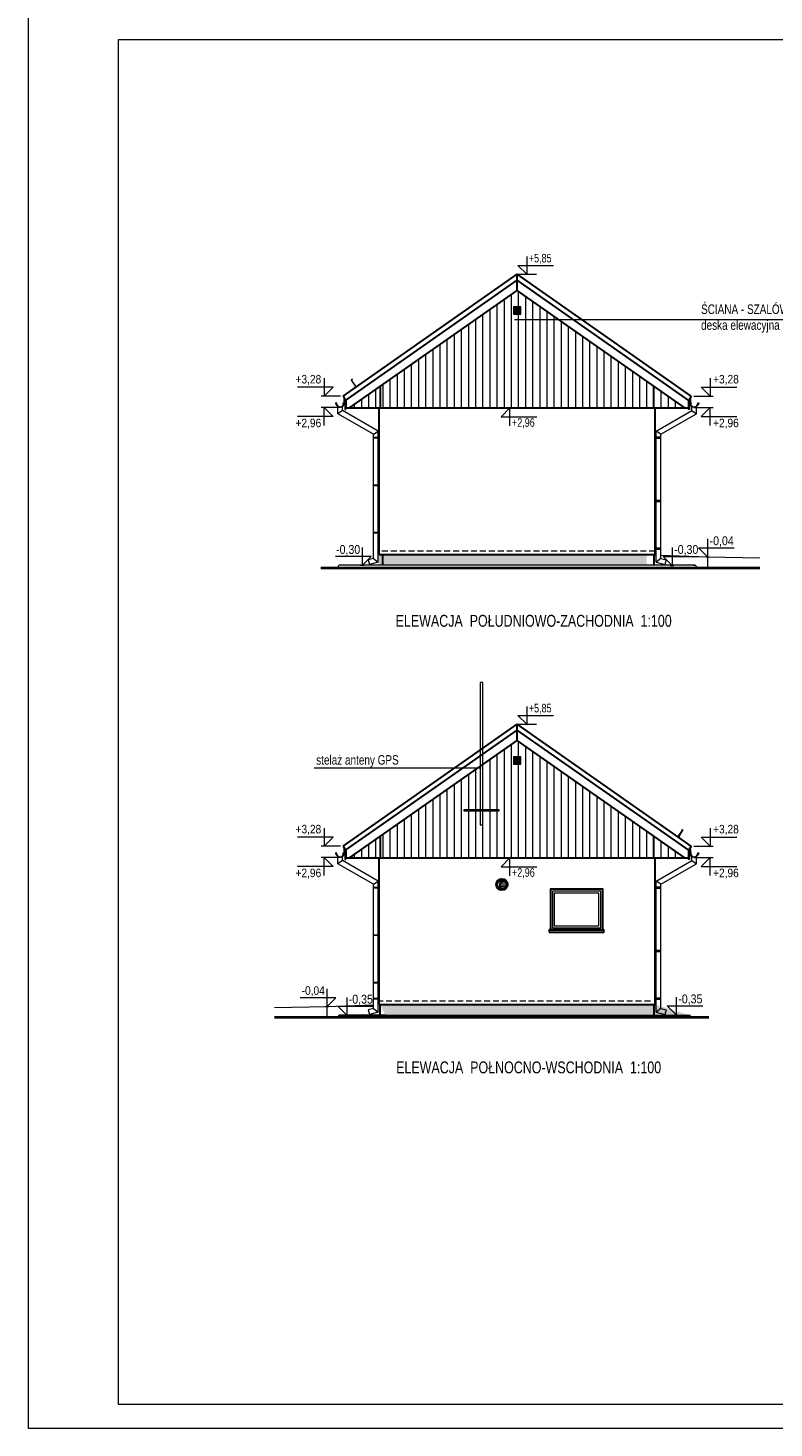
# Model space of a CAD drawing. Header units: inches. Extents: x 53216 to 117387, y -66787 to -22834.
# Tile 1 of 256: x 53216 to 54785, y -29566 to -26621. Entities that reach past the tile are written whole.
import ezdxf

# ---------------------------------------------------------------- set-up
doc = ezdxf.new("R2010")
doc.units = ezdxf.units.IN
doc.header["$MEASUREMENT"] = 0
doc.linetypes.add('HIDDEN', pattern=[0.375, 0.25, -0.125])
doc.layers.get('0').update_dxf_attribs({"lineweight": 0})
for name, color, linetype, lineweight in [('16a-elew.cienka', 251, 'Continuous', 0), ('A--tabelka rysunku', 7, 'Continuous', 0), ('p--elewacja', 46, 'Continuous', 30), ('p--elewacja cienka', 251, 'Continuous', 0), ('p--koty wysok.', 141, 'Continuous', 0), ('p--opisy elewacji', 43, 'Continuous', 5), ('p--podpis rysunku', 7, 'Continuous', 0)]:
    doc.layers.add(name, color=color, linetype=linetype, lineweight=lineweight)
doc.styles.add('1-100', font='arial.ttf', dxfattribs={"width": 0.75, "height": 18})
doc.styles.add('1-50', font='arial.ttf', dxfattribs={"width": 0.75, "height": 12.5})
doc.styles.get("Standard").update_dxf_attribs({"font": 'arial.ttf', "width": 0.75})

# ---------------------------------------------------------------- blocks, each defined once
blk = doc.blocks.new('kota wykoń')
for p, q in [((0, 25), (0, 0)), ((0, 0), (-12.5, 12.5)), ((-12.5, 12.5), (37.5, 12.5))]:
    blk.add_line(p, q)
at = {"lineweight": 0}
blk.add_line((-2.5, 0), (2.5, 0), dxfattribs=at)

msp = doc.modelspace()

# ---------------------------------------------------------------- hatches: boundary and pattern name
at = {"layer": '16a-elew.cienka'}
h = msp.add_hatch(dxfattribs=at)
h.set_pattern_fill('ANSI31', color=256, scale=120, angle=45, style=0)
h.set_pattern_definition([(90, (382.859, -6930.195), (-15, 9e-16), [])])
h.paths.add_polyline_path([(54237.394, -27222.369), (54252.394, -27222.369), (54252.394, -27207.369), (54237.394, -27207.369)])
edge = h.paths.add_edge_path()
edge.add_line((53892.139, -27419.91), (54244.794, -27172.979))
edge.add_line((54597.449, -27419.91), (54244.794, -27172.979))
edge.add_line((53884.544, -27419.91), (54605.045, -27419.91))
h = msp.add_hatch(dxfattribs=at)
h.set_pattern_fill('ANSI31', color=256, scale=120, angle=45, style=0)
h.set_pattern_definition([(90, (382.859, -7876.7), (-15, 9e-16), [])])
h.paths.add_polyline_path([(54237.394, -28168.873), (54252.394, -28168.873), (54252.394, -28153.873), (54237.394, -28153.873)])
edge = h.paths.add_edge_path()
edge.add_line((53892.139, -28366.414), (54244.794, -28119.483))
edge.add_line((54597.449, -28366.414), (54244.794, -28119.483))
edge.add_line((53884.544, -28366.414), (54605.045, -28366.414))
at = {"layer": 'p--elewacja cienka', "lineweight": 5}
h = msp.add_hatch(dxfattribs=at)
h.set_pattern_fill('ANSI31', color=256, scale=20, angle=-45, style=0)
h.set_pattern_definition([(-1e-14, (8285.1248, -7107.3193), (6e-16, 2.5), [])])
h.paths.add_polyline_path([(54238.394, -27221.369), (54251.394, -27221.369), (54251.394, -27208.369), (54238.394, -27208.369)])
at = {"layer": 'p--elewacja cienka', "linetype": 'Continuous', "lineweight": 5}
h = msp.add_hatch(dxfattribs=at)
h.set_pattern_fill('02-Tynk zaprawa', color=256, scale=10, style=0)
h.set_pattern_definition([(10, (8279.125, -7047.36), (-0.285407, 30.412473), [0, -10]), (12, (8282.125, -7052.36), (-3.302908, 29.968163), [0, -10]), (-3, (8275.125, -7054.36), (6.563226, 29.697206), [0, -15]), (-82, (8276.125, -7052.86), (41.559146, -8.29683), [0, -5]), (23, (8275.125, -7053.86), (6.688163, 35.429768), [0, -8]), (58, (8273.125, -7056.36), (37.630472, -5.826453), [0, -6]), (79, (8273.125, -7050.36), (-36.947797, 14.31294), [0, -9]), (40, (8279.125, -7047.36), (-28.30916, 41.51616), [0, -10]), (92, (8282.125, -7052.36), (-40.08033, 1.602193), [0, -10]), (-43, (8275.125, -7054.36), (51.39665, 47.78477), [0, -15]), (-12, (8276.125, -7052.86), (19.931417, 26.433664), [0, -5]), (63, (8275.125, -7053.86), (-16.75938, 30.985855), [0, -9]), (6, (8273.125, -7056.361), (15.492735, -3.9019435), [0, -6]), (138, (8273.125, -7050.36), (-37.989413, -31.73018), [0, -43]), (82, (8279.125, -7047.36), (-29.012177, 9.126533), [1, -10]), (-12, (8282.125, -7052.36), (9.171794, 28.720693), [1, -10]), (37, (8275.125, -7054.36), (-14.061273, 26.96814), [1, -15]), (-102, (8276.125, -7052.86), (36.21514, -22.010534), [1, -5]), (103, (8275.125, -7053.86), (-33.730123, 12.73887), [1, -8]), (-19, (8273.125, -7056.36), (2.787893, -37.976672), [1, -6]), (9, (8273.125, -7050.36), (0.812874, 39.614887), [1, -9]), (-92, (8279.125, -7047.36), (49.795044, -6.74193), [1, -10]), (-62, (8282.125, -7052.36), (36.726318, 16.13002), [1, -10]), (143, (8275.125, -7054.36), (-46.12023, -52.89541), [1, -15]), (112, (8276.125, -7052.86), (-33.060008, 1.742376), [1, -5]), (-53, (8275.125, -7053.86), (35.19673, 1.479925), [1, -9]), (126, (8273.125, -7056.361), (-4.3671853, 15.3680738), [1, -6]), (38, (8273.125, -7050.36), (-24.651337, 42.922157), [1, -43]), (82, (8279.225, -7047.36), (-29.012177, 9.126533), [1, -10]), (-12, (8282.225, -7052.36), (9.171794, 28.720693), [1, -10]), (37, (8275.225, -7054.36), (-14.061273, 26.96814), [1, -15]), (-102, (8276.225, -7052.86), (36.21514, -22.010534), [1, -5]), (103, (8275.225, -7053.86), (-33.730123, 12.73887), [1, -8]), (-19, (8273.025, -7056.36), (2.787893, -37.976672), [1, -6]), (9, (8273.025, -7050.36), (0.812874, 39.614887), [1, -9]), (-92, (8279.225, -7047.36), (49.795044, -6.74193), [1, -10]), (-62, (8282.225, -7052.36), (36.726318, 16.13002), [1, -10]), (143, (8275.225, -7054.36), (-46.12023, -52.89541), [1, -15]), (112, (8276.225, -7052.86), (-33.060008, 1.742376), [1, -5]), (-53, (8275.225, -7053.86), (35.19673, 1.479925), [1, -9]), (126, (8273.025, -7056.361), (-4.3671853, 15.3680738), [1, -6]), (38, (8273.025, -7050.36), (-24.651337, 42.922157), [1, -43])])
h.paths.add_polyline_path([(54517.244, -27750.91), (53952.544, -27750.91), (53952.544, -27728.91), (54517.244, -27728.91)])
at = {"layer": 'p--elewacja cienka', "lineweight": 5}
h = msp.add_hatch(dxfattribs=at)
h.set_pattern_fill('ANSI31', color=256, scale=20, angle=-45, style=0)
h.set_pattern_definition([(-1e-14, (8285.1248, -8053.8233), (6e-16, 2.5), [])])
h.paths.add_polyline_path([(54238.394, -28167.873), (54251.394, -28167.873), (54251.394, -28154.873), (54238.394, -28154.873)])
at = {"layer": 'p--elewacja cienka'}
h = msp.add_hatch(dxfattribs=at)
h.set_pattern_fill('ANSI31', color=256, scale=30, angle=135, style=0)
h.set_pattern_definition([(180, (-5093.2277, 13074.8053), (-5e-16, -3.75), [])])
h.paths.add_polyline_path([(54212.794, -28416.127, 0.22315479), (54208.097, -28422.414), (54212.794, -28422.414)])
h.paths.add_polyline_path([(54222.794, -28422.414, 0.19314159), (54220.02, -28415.502, 0.20469591), (54212.794, -28416.127), (54212.794, -28422.414)])
h.paths.add_polyline_path([(54212.794, -28432.414, 0.41421356), (54222.794, -28422.414), (54212.794, -28422.414)])
h.paths.add_polyline_path([(54208.097, -28422.414, 0.33228684), (54212.794, -28432.414), (54212.794, -28422.414)])
at = {"layer": 'p--elewacja cienka', "linetype": 'Continuous', "lineweight": 5}
h = msp.add_hatch(dxfattribs=at)
h.set_pattern_fill('02-Tynk zaprawa', color=256, scale=10, style=0)
h.set_pattern_definition([(10, (8292.63, -8053.72), (-0.285407, 30.412473), [0, -10]), (12, (8295.63, -8058.72), (-3.302908, 29.968163), [0, -10]), (-3, (8288.63, -8060.72), (6.563226, 29.697206), [0, -15]), (-82, (8289.63, -8059.22), (41.559146, -8.29683), [0, -5]), (23, (8288.63, -8060.22), (6.688163, 35.429768), [0, -8]), (58, (8286.63, -8062.72), (37.630472, -5.826453), [0, -6]), (79, (8286.63, -8056.72), (-36.947797, 14.31294), [0, -9]), (40, (8292.63, -8053.72), (-28.30916, 41.51616), [0, -10]), (92, (8295.63, -8058.72), (-40.08033, 1.602193), [0, -10]), (-43, (8288.63, -8060.72), (51.39665, 47.78477), [0, -15]), (-12, (8289.63, -8059.22), (19.931417, 26.433664), [0, -5]), (63, (8288.63, -8060.22), (-16.75938, 30.985855), [0, -9]), (6, (8286.629, -8062.72), (15.492735, -3.9019435), [0, -6]), (138, (8286.63, -8056.72), (-37.989413, -31.73018), [0, -43]), (82, (8292.63, -8053.72), (-29.012177, 9.126533), [1, -10]), (-12, (8295.63, -8058.72), (9.171794, 28.720693), [1, -10]), (37, (8288.63, -8060.72), (-14.061273, 26.96814), [1, -15]), (-102, (8289.63, -8059.22), (36.21514, -22.010534), [1, -5]), (103, (8288.63, -8060.22), (-33.730123, 12.73887), [1, -8]), (-19, (8286.63, -8062.72), (2.787893, -37.976672), [1, -6]), (9, (8286.63, -8056.72), (0.812874, 39.614887), [1, -9]), (-92, (8292.63, -8053.72), (49.795044, -6.74193), [1, -10]), (-62, (8295.63, -8058.72), (36.726318, 16.13002), [1, -10]), (143, (8288.63, -8060.72), (-46.12023, -52.89541), [1, -15]), (112, (8289.63, -8059.22), (-33.060008, 1.742376), [1, -5]), (-53, (8288.63, -8060.22), (35.19673, 1.479925), [1, -9]), (126, (8286.629, -8062.72), (-4.3671853, 15.3680738), [1, -6]), (38, (8286.63, -8056.72), (-24.651337, 42.922157), [1, -43]), (82, (8292.73, -8053.72), (-29.012177, 9.126533), [1, -10]), (-12, (8295.73, -8058.72), (9.171794, 28.720693), [1, -10]), (37, (8288.73, -8060.72), (-14.061273, 26.96814), [1, -15]), (-102, (8289.73, -8059.22), (36.21514, -22.010534), [1, -5]), (103, (8288.73, -8060.22), (-33.730123, 12.73887), [1, -8]), (-19, (8286.53, -8062.72), (2.787893, -37.976672), [1, -6]), (9, (8286.53, -8056.72), (0.812874, 39.614887), [1, -9]), (-92, (8292.73, -8053.72), (49.795044, -6.74193), [1, -10]), (-62, (8295.73, -8058.72), (36.726318, 16.13002), [1, -10]), (143, (8288.73, -8060.72), (-46.12023, -52.89541), [1, -15]), (112, (8289.73, -8059.22), (-33.060008, 1.742376), [1, -5]), (-53, (8288.73, -8060.22), (35.19673, 1.479925), [1, -9]), (126, (8286.529, -8062.72), (-4.3671853, 15.3680738), [1, -6]), (38, (8286.53, -8056.72), (-24.651337, 42.922157), [1, -43])])
edge = h.paths.add_edge_path()
edge.add_line((54535.044, -28675.414), (53954.544, -28675.414))
edge.add_line((53956.544, -28697.414), (53956.544, -28675.414))
edge.add_line((53967.894, -28697.414), (53874.544, -28697.414))
edge.add_line((54533.044, -28697.414), (54533.044, -28675.414))
edge.add_line((53870.544, -28697.414), (54609.244, -28697.414))

# ---------------------------------------------------------------- linework, layer by layer
at = {"layer": 'A--tabelka rysunku', "linetype": 'Continuous'}
for points in [[(53215.894, -29565.629), (57415.894, -29565.629), (57415.894, -26595.629), (53215.894, -26595.629)], [(53405.894, -29515.629), (57365.894, -29515.629), (57365.894, -26645.629), (53405.894, -26645.629)]]:
    msp.add_lwpolyline(points, close=True, dxfattribs=at)
at = {"layer": 'A--tabelka rysunku', "color": 1, "linetype": 'Continuous'}
msp.add_lwpolyline([(53215.894, -29565.629), (57415.894, -29565.629), (57415.894, -26595.629), (53215.894, -26595.629)], close=True, dxfattribs=at)
at = {"layer": 'p--elewacja', "ltscale": 35}
for p, q in [((53878.555, -27395.24), (54244.794, -27138.797)), ((53883.574, -27403.933), (54244.894, -27150.935)), ((54606.014, -27403.933), (54244.694, -27150.935)), ((54244.794, -27172.979), (54244.794, -27138.797)), ((54611.033, -27395.24), (54244.794, -27138.797)), ((53892.139, -27419.91), (54244.794, -27172.979)), ((54597.449, -27419.91), (54244.794, -27172.979)), ((53957.544, -27419.91), (53957.544, -27374.113)), ((54532.044, -27419.91), (54532.044, -27374.113)), ((53878.568, -27395.263), (53883.574, -27403.933)), ((53878.568, -27395.263), (53883.574, -27403.933)), ((53884.543, -27405.247), (53884.543, -27420.247)), ((53884.544, -27419.91), (53884.544, -27403.254)), ((54611.019, -27395.263), (54606.014, -27403.933)), ((53884.544, -27419.91), (53884.544, -27419.001)), ((53884.544, -27419.91), (54605.045, -27419.91)), ((53954.544, -27728.91), (53954.544, -27419.91)), ((54535.044, -27728.91), (54535.044, -27419.91)), ((54535.244, -27728.91), (53954.544, -27728.91)), ((53962.544, -27750.91), (53962.544, -27728.91)), ((54533.044, -27750.91), (54533.044, -27728.91)), ((53878.555, -28341.744), (54244.794, -28085.301)), ((54244.794, -28119.483), (54244.794, -28085.301)), ((54611.033, -28341.744), (54244.794, -28085.301)), ((53883.574, -28350.437), (54244.894, -28097.439)), ((53892.139, -28366.414), (54244.794, -28119.483)), ((54606.014, -28350.437), (54244.694, -28097.439)), ((54597.449, -28366.414), (54244.794, -28119.483)), ((53957.544, -28366.414), (53957.544, -28320.617)), ((54532.044, -28366.414), (54532.044, -28320.617)), ((53878.568, -28341.767), (53883.574, -28350.437)), ((53884.543, -28351.751), (53884.543, -28366.751)), ((53884.544, -28366.414), (53884.544, -28349.758)), ((54611.019, -28341.767), (54606.014, -28350.437)), ((53884.544, -28366.414), (53884.544, -28365.505)), ((53884.544, -28366.414), (54605.045, -28366.414)), ((53954.544, -28675.414), (53954.544, -28366.414)), ((53954.544, -28675.414), (53954.544, -28366.414)), ((54535.044, -28675.414), (54535.044, -28365.505)), ((54535.044, -28675.414), (54535.044, -28366.414)), ((54535.044, -28675.414), (53954.544, -28675.414)), ((53956.544, -28697.414), (53956.544, -28675.414)), ((54533.044, -28697.414), (54533.044, -28675.414))]:
    msp.add_line(p, q, dxfattribs=at)
at = {"layer": 'p--elewacja', "color": 104, "lineweight": 40, "ltscale": 35}
for p, q in [((53832.102, -27755.91), (54755.103, -27755.91)), ((54647.686, -28702.414), (53734.685, -28702.414))]:
    msp.add_line(p, q, dxfattribs=at)
at = {"layer": 'p--elewacja', "ltscale": 35}
for points in [[(54314.894, -28517.414), (54424.894, -28517.414), (54424.894, -28432.414), (54314.894, -28432.414)], [(54312.394, -28522.414), (54427.394, -28522.414), (54427.394, -28517.414), (54312.394, -28517.414)]]:
    msp.add_lwpolyline(points, close=True, dxfattribs=at)
for radius in [12, 10]:
    msp.add_circle((54212.794, -28422.414), radius, dxfattribs=at)
msp.add_arc((54217.138, -28424.271), 9.23, 71.805013, 241.921367, dxfattribs=at)
at = {"layer": 'p--elewacja cienka', "lineweight": 5}
for p, q in [((53864.804, -27411.638), (53864.122, -27411.796)), ((53867.407, -27432.108), (53867.407, -27416.472)), ((53877.407, -27425.349), (53877.407, -27416.472)), ((53880.207, -27402.207), (53880.207, -27410.118)), ((53881.524, -27400.383), (53880.377, -27401.53)), ((53880.907, -27410.118), (53880.907, -27402.207)), ((54608.063, -27400.383), (54609.21, -27401.53)), ((54608.68, -27410.118), (54608.68, -27402.207)), ((54609.38, -27402.207), (54609.38, -27410.118)), ((54612.181, -27425.349), (54612.181, -27416.472)), ((54622.181, -27432.108), (54622.181, -27416.472)), ((54624.783, -27411.638), (54625.465, -27411.796)), ((53877.407, -27425.349), (53867.407, -27432.108)), ((53942.544, -27475.27), (53867.407, -27432.108)), ((53952.544, -27468.511), (53877.407, -27425.349)), ((54537.044, -27468.511), (54612.181, -27425.349)), ((54547.044, -27475.27), (54622.181, -27432.108)), ((54612.181, -27425.349), (54622.181, -27432.108)), ((53942.544, -27475.27), (53952.544, -27468.511)), ((53942.544, -27736.531), (53942.544, -27475.27)), ((53952.544, -27744.204), (53952.544, -27468.511)), ((54537.044, -27744.204), (54537.044, -27468.511)), ((54547.044, -27475.27), (54537.044, -27468.511)), ((54547.044, -27736.531), (54547.044, -27475.27)), ((53942.544, -27736.531), (53931.574, -27739.471)), ((53931.574, -27739.471), (53934.162, -27749.13)), ((53942.544, -27736.531), (53952.544, -27744.204)), ((54535.244, -27728.91), (54537.244, -27728.983)), ((54547.244, -27736.531), (54537.244, -27744.204)), ((54547.244, -27729.347), (54645.244, -27732.91)), ((54547.244, -27736.531), (54558.214, -27739.471)), ((54558.214, -27739.471), (54555.626, -27749.13)), ((54645.244, -27732.91), (54645.244, -27755.91)), ((54645.244, -27732.91), (54755.103, -27735.38)), ((54619.244, -27750.91), (53870.544, -27750.91)), ((53967.894, -27750.91), (53874.544, -27750.91)), ((53952.544, -27744.204), (53934.162, -27749.13)), ((54537.244, -27744.204), (54555.626, -27749.13)), ((53864.804, -28358.142), (53864.122, -28358.3)), ((53880.207, -28348.711), (53880.207, -28356.622)), ((53881.524, -28346.887), (53880.377, -28348.034)), ((53880.907, -28356.622), (53880.907, -28348.711)), ((54608.063, -28346.887), (54609.21, -28348.034)), ((54608.68, -28356.622), (54608.68, -28348.711)), ((54609.38, -28348.711), (54609.38, -28356.622)), ((54624.783, -28358.142), (54625.465, -28358.3)), ((53867.407, -28378.612), (53867.407, -28362.976)), ((53877.407, -28371.853), (53867.407, -28378.612)), ((53942.544, -28421.774), (53867.407, -28378.612)), ((53877.407, -28371.853), (53877.407, -28362.976)), ((53952.544, -28415.015), (53877.407, -28371.853)), ((54537.044, -28415.015), (54612.181, -28371.853)), ((54547.044, -28421.774), (54622.181, -28378.612)), ((54612.181, -28371.853), (54612.181, -28362.976)), ((54612.181, -28371.853), (54622.181, -28378.612)), ((54622.181, -28378.612), (54622.181, -28362.976)), ((53942.544, -28421.774), (53952.544, -28415.015)), ((53952.544, -28690.708), (53952.544, -28415.015)), ((54537.044, -28690.708), (54537.044, -28415.015)), ((54547.044, -28421.774), (54537.044, -28415.015)), ((53942.544, -28683.035), (53942.544, -28421.774)), ((54547.044, -28683.035), (54547.044, -28421.774)), ((54537.244, -28690.708), (54537.244, -28463.018)), ((54547.244, -28683.035), (54547.244, -28469.777)), ((53844.544, -28679.414), (53734.685, -28681.884)), ((53942.544, -28675.851), (53844.544, -28679.414)), ((53844.544, -28679.414), (53844.544, -28702.414)), ((53942.544, -28683.035), (53931.574, -28685.975)), ((53942.544, -28683.035), (53952.544, -28690.708)), ((54525.244, -28675.414), (54527.244, -28675.487)), ((54547.244, -28683.035), (54537.244, -28690.708)), ((54547.244, -28683.035), (54558.214, -28685.975)), ((53870.544, -28697.414), (54609.244, -28697.414)), ((53967.894, -28697.414), (53874.544, -28697.414)), ((53931.574, -28685.975), (53934.162, -28695.634)), ((53952.544, -28690.708), (53934.162, -28695.634)), ((54537.244, -28690.708), (54555.626, -28695.634)), ((54558.214, -28685.975), (54555.626, -28695.634))]:
    msp.add_line(p, q, dxfattribs=at)
at = {"layer": 'p--elewacja cienka', "linetype": 'HIDDEN', "lineweight": 5, "ltscale": 50}
for p, q in [((54535.244, -27720.91), (53954.544, -27720.91)), ((54525.244, -28667.414), (53954.544, -28667.414))]:
    msp.add_line(p, q, dxfattribs=at)
at = {"layer": 'p--elewacja cienka', "lineweight": 5}
for points in [[(54237.394, -27222.369), (54252.394, -27222.369), (54252.394, -27207.369), (54237.394, -27207.369)], [(54238.394, -27221.369), (54251.394, -27221.369), (54251.394, -27208.369), (54238.394, -27208.369)], [(53882.343, -27423.242), (53884.543, -27423.242), (53884.543, -27403.242), (53882.343, -27403.242)], [(54607.245, -27423.242), (54605.045, -27423.242), (54605.045, -27403.242), (54607.245, -27403.242)], [(53942.544, -27481.44), (53954.544, -27481.44), (53954.544, -27483.44), (53942.544, -27483.44)], [(54547.044, -27481.44), (54535.044, -27481.44), (54535.044, -27483.44), (54547.044, -27483.44)], [(53942.544, -27581.44), (53954.544, -27581.44), (53954.544, -27583.44), (53942.544, -27583.44)], [(54547.244, -27614.826), (54535.244, -27614.826), (54535.244, -27616.826), (54547.244, -27616.826)], [(53942.544, -27681.44), (53954.544, -27681.44), (53954.544, -27683.44), (53942.544, -27683.44)], [(54547.244, -27714.826), (54535.244, -27714.826), (54535.244, -27716.826), (54547.244, -27716.826)], [(54237.394, -28168.873), (54252.394, -28168.873), (54252.394, -28153.873), (54237.394, -28153.873)], [(54238.394, -28167.873), (54251.394, -28167.873), (54251.394, -28154.873), (54238.394, -28154.873)], [(53882.343, -28369.746), (53884.543, -28369.746), (53884.543, -28349.746), (53882.343, -28349.746)], [(54607.245, -28369.746), (54605.045, -28369.746), (54605.045, -28349.746), (54607.245, -28349.746)], [(53942.544, -28427.944), (53954.544, -28427.944), (53954.544, -28429.944), (53942.544, -28429.944)], [(54318.894, -28513.414), (54420.894, -28513.414), (54420.894, -28436.414), (54318.894, -28436.414)], [(54322.894, -28509.414), (54416.894, -28509.414), (54416.894, -28440.414), (54322.894, -28440.414)], [(54547.044, -28427.944), (54535.044, -28427.944), (54535.044, -28429.944), (54547.044, -28429.944)], [(53942.544, -28527.944), (53954.544, -28527.944), (53954.544, -28529.944), (53942.544, -28529.944)], [(54547.244, -28561.33), (54535.244, -28561.33), (54535.244, -28563.33), (54547.244, -28563.33)], [(53942.544, -28627.944), (53954.544, -28627.944), (53954.544, -28629.944), (53942.544, -28629.944)], [(53942.544, -28661.33), (53954.544, -28661.33), (53954.544, -28663.33), (53942.544, -28663.33)], [(54547.244, -28661.33), (54535.244, -28661.33), (54535.244, -28663.33), (54547.244, -28663.33)]]:
    msp.add_lwpolyline(points, close=True, dxfattribs=at)
for points in [[(53898.438, -27359.395), (53895.979, -27361.113), (53903.465, -27371.829), (53903.951, -27377.458)], [(53908.46, -27373.741), (53906.41, -27375.173), (53896.675, -27361.236), (53898.725, -27359.805)], [(53881.889, -27401.015), (53881.019, -27401.885), (53882.303, -27403.224), (53882.849, -27402.678)], [(54607.699, -27401.015), (54608.569, -27401.885), (54607.285, -27403.224), (54606.739, -27402.678)], [(53874.544, -27750.91), (53874.544, -27750.91), (53870.544, -27750.91), (53868.544, -27752.91), (53868.544, -27755.91)], [(54615.244, -27750.91), (54615.244, -27750.91), (54619.244, -27750.91), (54621.244, -27752.91), (54621.244, -27755.91)], [(54581.128, -28320.245), (54583.177, -28321.677), (54592.912, -28307.74), (54590.863, -28306.309)], [(54591.149, -28305.899), (54593.609, -28307.617), (54586.123, -28318.333), (54585.637, -28323.962)], [(53881.889, -28347.519), (53881.019, -28348.389), (53882.303, -28349.728), (53882.849, -28349.182)], [(54607.699, -28347.519), (54608.569, -28348.389), (54607.285, -28349.728), (54606.739, -28349.182)], [(53874.544, -28697.414), (53874.544, -28697.414), (53870.544, -28697.414), (53868.544, -28699.414), (53868.544, -28702.414)], [(53874.544, -28697.414), (53874.544, -28697.414), (53870.544, -28697.414), (53868.544, -28699.414), (53868.544, -28702.414)]]:
    msp.add_lwpolyline(points, dxfattribs=at)
for points in [[(53866.206, -27413.302), (53865.461, -27411.851), (53864.876, -27409.723, 0.048174), (53864.729, -27409.578, 0.04778), (53864.557, -27409.464, 0.061445), (53864.288, -27409.359, 0.046774), (53863.941, -27409.306, 0.062395), (53863.617, -27409.327, 0.054375), (53863.274, -27409.432, 0.084239), (53862.978, -27409.624, 0.085036), (53862.763, -27409.901, 0.101297), (53862.656, -27410.265, 0.076993), (53862.687, -27410.716, 0.05766), (53862.826, -27411.112, 0.100713), (53863.006, -27411.346, 0.059375), (53863.275, -27411.53, 0.062153), (53863.571, -27411.64, 0.022296), (53863.901, -27411.702, 0.087626), (53865.01, -27414.465, 0.087626)], [(53864.807, -27410.112, 0.064523), (53864.776, -27409.95, 0.095497), (53864.722, -27409.851, 0.048174), (53864.603, -27409.733, 0.04778), (53864.463, -27409.64, 0.061445), (53864.24, -27409.553, 0.046774), (53863.929, -27409.505, 0.062395), (53863.655, -27409.523, 0.054375), (53863.353, -27409.616, 0.084239), (53863.113, -27409.771, 0.085036), (53862.94, -27409.995, 0.101297), (53862.855, -27410.282, 0.076993), (53862.882, -27410.672, 0.05766), (53863.006, -27411.024, 0.100713), (53863.137, -27411.195, 0.059375), (53863.367, -27411.352, 0.062153), (53863.617, -27411.445, 0.022296), (53863.929, -27411.504, 0.044622), (53864.088, -27411.512, 0.01753), (53864.337, -27411.494, 0.028001), (53864.491, -27411.469, 0.010456), (53864.553, -27411.454, 0.061145), (53864.563, -27411.45, 0.070187), (53864.573, -27411.442, 0.023834), (53864.597, -27411.416, 0.045803), (53864.637, -27411.357, 0.11654), (53864.645, -27411.33, 0.003679), (53864.646, -27411.315, 0.000362), (53864.65, -27411.162, 0.000966), (53864.652, -27411.073, 0.000732), (53864.655, -27410.955)], [(53878.407, -27411.586, -0.126579), (53879.198, -27408.686, -0.092779), (53879.504, -27408.418, -0.008851), (53879.602, -27408.362, -0.06923), (53879.667, -27408.338, -0.078464), (53879.779, -27408.331, -0.069961), (53879.888, -27408.356, -0.062579), (53879.975, -27408.404, -0.09361), (53880.05, -27408.481, -0.080703), (53880.099, -27408.592, -0.004766), (53880.107, -27408.625), (53880.107, -27410.115, -0.072114), (53879.723, -27412.292)], [(53880.007, -27410.112, 0.010987), (53880.016, -27409.725, 0.020209), (53880.007, -27409.514, 0.003793), (53879.959, -27408.971, 0.012684), (53879.94, -27408.809, 0.02716), (53879.906, -27408.643, 0.080703), (53879.882, -27408.59, 0.09361), (53879.859, -27408.566, 0.062579), (53879.816, -27408.543, 0.069961), (53879.761, -27408.53, 0.078464), (53879.711, -27408.533, 0.06923), (53879.698, -27408.538, 0.008851), (53879.606, -27408.59, 0.092779), (53879.355, -27408.81, 0.08666), (53879.187, -27409.124)], [(54611.18, -27411.586, 0.126579), (54610.39, -27408.686, 0.092779), (54610.084, -27408.418, 0.008851), (54609.985, -27408.362, 0.06923), (54609.921, -27408.338, 0.078464), (54609.809, -27408.331, 0.069961), (54609.7, -27408.356, 0.062579), (54609.612, -27408.404, 0.09361), (54609.538, -27408.481, 0.080703), (54609.489, -27408.592, 0.004766), (54609.48, -27408.625), (54609.48, -27410.115, 0.072114), (54609.865, -27412.292)], [(54609.58, -27410.112, -0.010987), (54609.572, -27409.725, -0.020209), (54609.58, -27409.514, -0.003793), (54609.628, -27408.971, -0.012684), (54609.648, -27408.809, -0.02716), (54609.682, -27408.643, -0.080703), (54609.705, -27408.59, -0.09361), (54609.728, -27408.566, -0.062579), (54609.772, -27408.543, -0.069961), (54609.827, -27408.53, -0.078464), (54609.877, -27408.533, -0.06923), (54609.89, -27408.538, -0.008851), (54609.982, -27408.59, -0.092779), (54610.232, -27408.81, -0.08666), (54610.401, -27409.124)], [(54623.382, -27413.302), (54624.127, -27411.851), (54624.712, -27409.723, -0.048174), (54624.858, -27409.578, -0.04778), (54625.03, -27409.464, -0.061445), (54625.299, -27409.359, -0.046774), (54625.646, -27409.306, -0.062395), (54625.971, -27409.327, -0.054375), (54626.314, -27409.432, -0.084239), (54626.61, -27409.624, -0.085036), (54626.824, -27409.901, -0.101297), (54626.931, -27410.265, -0.076993), (54626.9, -27410.716, -0.05766), (54626.761, -27411.112, -0.100713), (54626.582, -27411.346, -0.059375), (54626.312, -27411.53, -0.062153), (54626.016, -27411.64, -0.022296), (54625.687, -27411.702, -0.087626), (54624.578, -27414.465, -0.087626)], [(54624.781, -27410.112, -0.064523), (54624.811, -27409.95, -0.095497), (54624.866, -27409.851, -0.048174), (54624.985, -27409.733, -0.04778), (54625.125, -27409.64, -0.061445), (54625.348, -27409.553, -0.046774), (54625.658, -27409.505, -0.062395), (54625.933, -27409.523, -0.054375), (54626.235, -27409.616, -0.084239), (54626.474, -27409.771, -0.085036), (54626.648, -27409.995, -0.101297), (54626.732, -27410.282, -0.076993), (54626.705, -27410.672, -0.05766), (54626.582, -27411.024, -0.100713), (54626.451, -27411.195, -0.059375), (54626.22, -27411.352, -0.062153), (54625.97, -27411.445, -0.022296), (54625.658, -27411.504, -0.044622), (54625.5, -27411.512, -0.01753), (54625.251, -27411.494, -0.028001), (54625.096, -27411.469, -0.010456), (54625.034, -27411.454, -0.061145), (54625.024, -27411.45, -0.070187), (54625.014, -27411.442, -0.023834), (54624.991, -27411.416, -0.045803), (54624.95, -27411.357, -0.11654), (54624.942, -27411.33, -0.003679), (54624.942, -27411.315, -0.000362), (54624.938, -27411.162, -0.000966), (54624.935, -27411.073, -0.000732), (54624.933, -27410.955)], [(53866.206, -28359.806), (53865.461, -28358.355), (53864.876, -28356.227, 0.048174), (53864.729, -28356.082, 0.04778), (53864.557, -28355.968, 0.061445), (53864.288, -28355.863, 0.046774), (53863.941, -28355.81, 0.062395), (53863.617, -28355.831, 0.054375), (53863.274, -28355.936, 0.084239), (53862.978, -28356.128, 0.085036), (53862.763, -28356.405, 0.101297), (53862.656, -28356.769, 0.076993), (53862.687, -28357.22, 0.05766), (53862.826, -28357.616, 0.100713), (53863.006, -28357.85, 0.059375), (53863.275, -28358.034, 0.062153), (53863.571, -28358.144, 0.022296), (53863.901, -28358.206, 0.087626), (53865.01, -28360.969, 0.087626)], [(53864.807, -28356.616, 0.064523), (53864.776, -28356.454, 0.095497), (53864.722, -28356.355, 0.048174), (53864.603, -28356.237, 0.04778), (53864.463, -28356.144, 0.061445), (53864.24, -28356.057, 0.046774), (53863.929, -28356.009, 0.062395), (53863.655, -28356.027, 0.054375), (53863.353, -28356.12, 0.084239), (53863.113, -28356.275, 0.085036), (53862.94, -28356.499, 0.101297), (53862.855, -28356.786, 0.076993), (53862.882, -28357.176, 0.05766), (53863.006, -28357.528, 0.100713), (53863.137, -28357.699, 0.059375), (53863.367, -28357.856, 0.062153), (53863.617, -28357.949, 0.022296), (53863.929, -28358.008, 0.044622), (53864.088, -28358.016, 0.01753), (53864.337, -28357.998, 0.028001), (53864.491, -28357.973, 0.010456), (53864.553, -28357.958, 0.061145), (53864.563, -28357.954, 0.070187), (53864.573, -28357.946, 0.023834), (53864.597, -28357.92, 0.045803), (53864.637, -28357.861, 0.11654), (53864.645, -28357.834, 0.003679), (53864.646, -28357.819, 0.000362), (53864.65, -28357.666, 0.000966), (53864.652, -28357.577, 0.000732), (53864.655, -28357.459)], [(53878.407, -28358.09, -0.126579), (53879.198, -28355.19, -0.092779), (53879.504, -28354.922, -0.008851), (53879.602, -28354.866, -0.06923), (53879.667, -28354.842, -0.078464), (53879.779, -28354.835, -0.069961), (53879.888, -28354.86, -0.062579), (53879.975, -28354.908, -0.09361), (53880.05, -28354.985, -0.080703), (53880.099, -28355.097, -0.004766), (53880.107, -28355.129), (53880.107, -28356.619, -0.072114), (53879.723, -28358.796)], [(53880.007, -28356.616, 0.010987), (53880.016, -28356.229, 0.020209), (53880.007, -28356.018, 0.003793), (53879.959, -28355.475, 0.012684), (53879.94, -28355.314, 0.02716), (53879.906, -28355.147, 0.080703), (53879.882, -28355.094, 0.09361), (53879.859, -28355.07, 0.062579), (53879.816, -28355.047, 0.069961), (53879.761, -28355.034, 0.078464), (53879.711, -28355.037, 0.06923), (53879.698, -28355.042, 0.008851), (53879.606, -28355.094, 0.092779), (53879.355, -28355.314, 0.08666), (53879.187, -28355.628)], [(54611.18, -28358.09, 0.126579), (54610.39, -28355.19, 0.092779), (54610.084, -28354.922, 0.008851), (54609.985, -28354.866, 0.06923), (54609.921, -28354.842, 0.078464), (54609.809, -28354.835, 0.069961), (54609.7, -28354.86, 0.062579), (54609.612, -28354.908, 0.09361), (54609.538, -28354.985, 0.080703), (54609.489, -28355.097, 0.004766), (54609.48, -28355.129), (54609.48, -28356.619, 0.072114), (54609.865, -28358.796)], [(54609.58, -28356.616, -0.010987), (54609.572, -28356.229, -0.020209), (54609.58, -28356.018, -0.003793), (54609.628, -28355.475, -0.012684), (54609.648, -28355.314, -0.02716), (54609.682, -28355.147, -0.080703), (54609.705, -28355.094, -0.09361), (54609.728, -28355.07, -0.062579), (54609.772, -28355.047, -0.069961), (54609.827, -28355.034, -0.078464), (54609.877, -28355.037, -0.06923), (54609.89, -28355.042, -0.008851), (54609.982, -28355.094, -0.092779), (54610.232, -28355.314, -0.08666), (54610.401, -28355.628)], [(54623.382, -28359.806), (54624.127, -28358.355), (54624.712, -28356.227, -0.048174), (54624.858, -28356.082, -0.04778), (54625.03, -28355.968, -0.061445), (54625.299, -28355.863, -0.046774), (54625.646, -28355.81, -0.062395), (54625.971, -28355.831, -0.054375), (54626.314, -28355.936, -0.084239), (54626.61, -28356.128, -0.085036), (54626.824, -28356.405, -0.101297), (54626.931, -28356.769, -0.076993), (54626.9, -28357.22, -0.05766), (54626.761, -28357.616, -0.100713), (54626.582, -28357.85, -0.059375), (54626.312, -28358.034, -0.062153), (54626.016, -28358.144, -0.022296), (54625.687, -28358.206, -0.087626), (54624.578, -28360.969, -0.087626)], [(54624.781, -28356.616, -0.064523), (54624.811, -28356.454, -0.095497), (54624.866, -28356.355, -0.048174), (54624.985, -28356.237, -0.04778), (54625.125, -28356.144, -0.061445), (54625.348, -28356.057, -0.046774), (54625.658, -28356.009, -0.062395), (54625.933, -28356.027, -0.054375), (54626.235, -28356.12, -0.084239), (54626.474, -28356.275, -0.085036), (54626.648, -28356.499, -0.101297), (54626.732, -28356.786, -0.076993), (54626.705, -28357.176, -0.05766), (54626.582, -28357.528, -0.100713), (54626.451, -28357.699, -0.059375), (54626.22, -28357.856, -0.062153), (54625.97, -28357.949, -0.022296), (54625.658, -28358.008, -0.044622), (54625.5, -28358.016, -0.01753), (54625.251, -28357.998, -0.028001), (54625.096, -28357.973, -0.010456), (54625.034, -28357.958, -0.061145), (54625.024, -28357.954, -0.070187), (54625.014, -28357.946, -0.023834), (54624.991, -28357.92, -0.045803), (54624.95, -28357.861, -0.11654), (54624.942, -28357.834, -0.003679), (54624.942, -28357.819, -0.000362), (54624.938, -28357.666, -0.000966), (54624.935, -28357.577, -0.000732), (54624.933, -28357.459)]]:
    msp.add_lwpolyline(points, format="xyb", dxfattribs=at)
at = {"layer": 'p--elewacja cienka', "ltscale": 35}
for points in [[(54167.294, -28297.068), (54172.294, -28297.068), (54172.294, -27997.068), (54167.294, -27997.068)], [(54132.294, -28267.068), (54207.294, -28267.068), (54207.294, -28265.068), (54132.294, -28265.068)]]:
    msp.add_lwpolyline(points, close=True, dxfattribs=at)
at = {"layer": 'p--elewacja cienka', "lineweight": 5}
for centre, radius, start, end in [((53872.407, -27409.879), 8.504, 193.031578, 358.383575), ((53872.407, -27409.878), 7.804, 193.032609, 358.237192), ((53872.407, -27409.878), 7.604, 181.762808, 358.237192), ((53881.407, -27402.207), 1.2, 115, 180), ((53881.407, -27402.207), 0.5, 115, 180), ((54608.18, -27402.207), 0.5, 0, 65), ((54617.181, -27409.879), 8.504, 181.616425, 346.968422), ((54608.18, -27402.207), 1.2, 0, 65), ((54617.181, -27409.878), 7.804, 181.762808, 346.967391), ((54617.181, -27409.878), 7.604, 181.762808, 358.237192), ((53872.407, -28356.383), 8.504, 193.031578, 358.383575), ((53872.407, -28356.382), 7.804, 193.032609, 358.237192), ((53872.407, -28356.382), 7.604, 181.762808, 358.237192), ((53881.407, -28348.711), 1.2, 115, 180), ((53881.407, -28348.711), 0.5, 115, 180), ((54608.18, -28348.711), 0.5, 0, 65), ((54617.181, -28356.383), 8.504, 181.616425, 346.968422), ((54608.18, -28348.711), 1.2, 0, 65), ((54617.181, -28356.382), 7.804, 181.762808, 346.967391), ((54617.181, -28356.382), 7.604, 181.762808, 358.237192)]:
    msp.add_arc(centre, radius, start, end, dxfattribs=at)
at = {"layer": 'p--koty wysok.'}
for p, q in [((54244.794, -27138.797), (54285.248, -27138.797)), ((53873.091, -27395.003), (53832.637, -27395.003)), ((54616.497, -27395.003), (54656.951, -27395.003)), ((53873.091, -27419.197), (53832.637, -27419.197)), ((54616.497, -27419.197), (54656.951, -27419.197)), ((54244.794, -28085.301), (54285.248, -28085.301)), ((53873.091, -28341.507), (53832.637, -28341.507)), ((54616.497, -28341.507), (54656.951, -28341.507)), ((53873.091, -28365.701), (53832.637, -28365.701)), ((54616.497, -28365.701), (54656.951, -28365.701))]:
    msp.add_line(p, q, dxfattribs=at)
at = {"layer": 'p--opisy elewacji', "linetype": 'Continuous', "lineweight": 5}
for p, q in [((54926.696, -27234.79), (54239.195, -27234.79)), ((53817.943, -28176.637), (54169.26, -28176.637))]:
    msp.add_line(p, q, dxfattribs=at)

# ---------------------------------------------------------------- block references
at = {"layer": 'p--koty wysok.', "yscale": 1.5, "zscale": 1.5}
for p, xscale in [((54265.021, -27138.797), 1.5), ((53838.822, -27395.003), -1.5), ((54650.766, -27395.003), 1.5), ((54645.244, -27732.91), 1.5), ((53919.058, -27751.203), -1.5), ((54570.729, -27751.203), 1.5), ((54265.021, -28085.301), 1.5), ((53838.822, -28341.507), -1.5), ((54650.766, -28341.507), 1.5), ((53844.544, -28679.414), -1.5), ((53886.217, -28697.207), 1.5), ((54579.357, -28696.647), 1.5)]:
    msp.add_blockref('kota wykoń', p, dxfattribs=dict(at, xscale=xscale))
at = {"layer": 'p--koty wysok.', "yscale": 1.5, "zscale": 1.5, "rotation": 180}
for p, xscale in [((53838.822, -27419.197), 1.5), ((54229.644, -27419.91), -1.5), ((54650.766, -27419.197), -1.5), ((53838.822, -28365.701), 1.5), ((54229.644, -28366.414), -1.5), ((54650.766, -28365.701), -1.5)]:
    msp.add_blockref('kota wykoń', p, dxfattribs=dict(at, xscale=xscale))

# ---------------------------------------------------------------- texts
at = {"layer": 'p--koty wysok.'}
for s, insert, char_height, width, attachment_point, style in [('+5,85', (54269.389, -27095.777), 18, 207.41597, 1, '1-100'), ('{\\W0.85;+3,28}', (53832.677, -27350.39), 18, 233.34296, 3, '1-100'), ('{\\W0.85;+3,28}', (54656.911, -27350.39), 18, 233.34296, 1, '1-100'), ('{\\W0.85;+2,96}', (53832.677, -27463.81), 18, 233.34296, 9, '1-100'), ('+2,96', (54234.012, -27462.93), 18, 207.41597, 7, '1-100'), ('{\\W0.85;+2,96}', (54656.911, -27463.81), 18, 233.34296, 7, '1-100'), ('{\\W0.85;-0,30}', (53914.69, -27708.183), 18.75, 207.41597, 3, '1-50'), ('{\\W0.85;-0,30}', (54575.098, -27708.183), 18.75, 207.41597, 1, '1-50'), ('{\\W0.85;-0,04}', (54649.612, -27689.89), 18.75, 207.41597, 1, '1-50'), ('+5,85', (54269.389, -28042.281), 18, 207.41597, 1, '1-100'), ('{\\W0.85;+3,28}', (53832.677, -28296.894), 18, 233.34296, 3, '1-100'), ('{\\W0.85;+3,28}', (54656.911, -28296.894), 18, 233.34296, 1, '1-100'), ('+2,96', (54234.012, -28409.434), 18, 207.41597, 7, '1-100'), ('{\\W0.85;+2,96}', (53832.677, -28410.314), 18, 233.34296, 9, '1-100'), ('{\\W0.85;+2,96}', (54656.911, -28410.314), 18, 233.34296, 7, '1-100'), ('{\\W0.85;-0,04}', (53840.175, -28636.394), 18, 207.41597, 3, '1-100'), ('{\\W0.85;-0,35}', (53890.586, -28654.187), 18.75, 207.41597, 1, '1-50'), ('{\\W0.85;-0,35}', (54583.725, -28653.627), 18.75, 207.41597, 1, '1-50')]:
    msp.add_mtext(s, dxfattribs=dict(at, insert=insert, char_height=char_height, width=width, attachment_point=attachment_point, style=style))
at = {"layer": 'p--opisy elewacji', "linetype": 'Continuous', "lineweight": 5, "char_height": 20, "width": 397.02322, "attachment_point": 1, "style": '1-50'}
for s, insert in [('ŚCIANA - SZALÓWKA\\Pdeska elewacyjna świerk- kolor  tek', (54631.635, -27202.197)), ('stelaż anteny GPS', (53822.112, -28150.273))]:
    msp.add_mtext(s, dxfattribs=dict(at, insert=insert))
at = {"layer": 'p--podpis rysunku', "char_height": 25, "attachment_point": 1}
for s, insert, width in [('{\\W0.75;ELEWACJA  POŁUDNIOWO-ZACHODNIA  1:100}', (53989.206, -27855.146), 774.31067), ('{\\W0.75;ELEWACJA  POŁNOCNO-WSCHODNIA  1:100}', (53990.3, -28794.562), 785.93479)]:
    msp.add_mtext(s, dxfattribs=dict(at, insert=insert, width=width))

doc.saveas('drawing.dxf')
